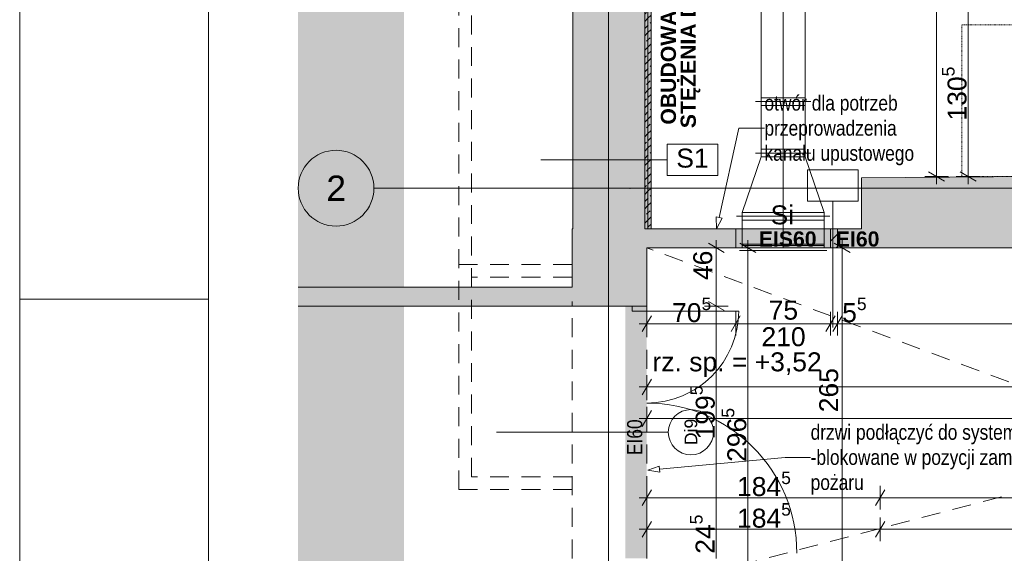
# Paper-space layout 'A-31 RZUT - PIĘTRO 1' of a CAD drawing. Header units: millimetres. Extents: x 0 to 800, y 0 to 594.
# Tile 6 of 21: x 0 to 156, y 257 to 341. Entities that reach past the tile are written whole.
import ezdxf
from ezdxf.xclip import XClip

# ---------------------------------------------------------------- set-up
doc = ezdxf.new("R2010")
doc.units = ezdxf.units.MM
doc.header["$MEASUREMENT"] = 0
doc.header["$XCLIPFRAME"] = 0
for name, pattern in [('DASHDOT', [254, 127, -63.5, 0, -63.5]), ('DASHDOTX2', [1000, 500, -250, 0, -250]), ('Przer. długie kreski', [2.5, 1.5, -1]), ('PRZERYWANA_DU_A', [550, 350, -200]), ('STYLE_06', [0.026764, 0.014999, -0.005, 0.001765, -0.005])]:
    doc.linetypes.add(name, pattern=pattern)
for name, color, linetype, lineweight in [('0_Nr_pióra__2', 8, 'Continuous', 13), ('A_Arkusz_Nr_pióra__1', 7, 'Continuous', 20), ('A_wymiary_Nr_pióra__1', 7, 'Continuous', 20), ('A_wymiary_Nr_pióra__2', 8, 'Continuous', 13), ('A_ściany proj_Nr_pióra__1', 7, 'Continuous', 20), ('A_ściany proj_Nr_pióra__2', 8, 'Continuous', 13), ('A_ściany_Nr_pióra__1', 7, 'Continuous', 20), ('Drzwi Archicad_Nr_pióra__1', 7, 'Continuous', 20), ('Znaczniki drzwi Archicada_Nr_pióra__3', 252, 'Continuous', 13)]:
    doc.layers.add(name, color=color, linetype=linetype, lineweight=lineweight)
for name, color, linetype, lineweight, true_color in [('A_Arkusz_Nr_pióra__237', 7, 'Continuous', 5, 0x343434), ('A_opis ścian_Nr_pióra__19', 7, 'Continuous', 5, 0x191919), ('A_opis_Nr_pióra__10', 7, 'Continuous', 13, 0x4b4b4b), ('A_opis_Nr_pióra__255', 7, 'Continuous', 15, 0x242424), ('A_opis_Nr_pióra__8', 7, 'Continuous', 13, 0x4c4c4c), ('A_osie_Nr_pióra__16', 7, 'Continuous', 5, 0x0f0f0f), ('A_osie_Nr_pióra__76', 7, 'Continuous', 5, 0x2d2d2d), ('A_ppoż proj_Nr_pióra__8', 7, 'Continuous', 13, 0x4c4c4c), ('A_ppoż_Nr_pióra__8', 7, 'Continuous', 13, 0x4c4c4c), ('A_sanitarne_Nr_pióra__6', 7, 'Continuous', 13, 0xa9a9a9), ('A_sufit_Nr_pióra__4', 7, 'Continuous', 18, 0x4b4b4b), ('A_ściany proj_Nr_pióra__10', 7, 'Continuous', 13, 0x4b4b4b), ('A_ściany_Nr_pióra__10', 7, 'Continuous', 13, 0x4b4b4b), ('A_ściany_Nr_pióra__4', 7, 'Continuous', 18, 0x4b4b4b), ('Okna Archicada_Nr_pióra__19', 7, 'Continuous', 5, 0x191919)]:
    doc.layers.add(name, color=color, linetype=linetype, lineweight=lineweight, true_color=true_color)
for name, color, linetype in [('A_podrys', 7, 'Continuous'), ('A_ppoż', 7, 'Continuous'), ('A_ppoż proj', 7, 'Continuous'), ('A_ściany', 7, 'Continuous'), ('A_ściany proj', 7, 'Continuous')]:
    doc.layers.add(name, color=color, linetype=linetype)
doc.styles.add('STYL_AUTOMATYCZNY_1', font='arial.ttf')
doc.styles.add('STYL_AUTOMATYCZNY_2', font='ARIALN.TTF')
doc.styles.add('STYL_AUTOMATYCZNY_3', font='arial.ttf')
doc.styles.add('STYL_AUTOMATYCZNY_5', font='arial.ttf')
pattern_1 = [(45, (-3193.4131, -647.6028), (-1.1404925, 1.1404925), []), (45, (-3192.2726, -647.6028), (-1.1404925, 1.1404925), [0.80646, -0.40322])]

# ---------------------------------------------------------------- blocks, each defined once
blk = doc.blocks.new('Rysunek_1_1', base_point=(-3193.41, -647.6))
at = {"linetype": 'Continuous', "lineweight": 0, "true_color": 0x484848}
blk.add_hatch(color=251, dxfattribs=at).paths.add_polyline_path([(44.07, 110.55), (60.84, 110.55), (60.84, 572.17), (374.97, 572.17), (374.97, 300.55), (544.97, 300.55), (544.97, 582.17), (44.07, 582.17)])
at = {"layer": 'A_ppoż', "linetype": 'Continuous', "lineweight": 0, "true_color": 0x0b0b0b}
blk.add_hatch(color=28, dxfattribs=at).paths.add_polyline_path([(99.24, 255.99), (99.24, 295.91), (95.84, 295.91), (95.84, 255.99)])
at = {"layer": 'A_ppoż proj', "linetype": 'Continuous', "lineweight": 0, "true_color": 0x121212}
h = blk.add_hatch(color=250, dxfattribs=at)
h.paths.add_polyline_path([(98.93, 402.45), (87.52, 402.45), (87.52, 389.85), (98.93, 389.85), (98.93, 383.81), (101.72, 383.81), (101.72, 376.71), (98.93, 376.71), (98.93, 308.11), (99.93, 308.11), (99.93, 369.22), (101.73, 369.22), (101.73, 375.71), (102.72, 375.71), (102.72, 384.81), (101.73, 384.81), (101.73, 389.85), (99.93, 389.85), (99.93, 402.45), (101.73, 402.45), (101.73, 409.08), (99.93, 409.08), (99.93, 418.65), (98.93, 418.65)])
h.paths.add_polyline_path([(99.93, 384.81), (99.93, 388.85), (100.73, 388.85), (100.73, 384.81)], flags=0)
h.paths.add_polyline_path([(99.93, 403.45), (99.93, 408.08), (100.73, 408.08), (100.73, 403.45)], flags=0)
h.paths.add_polyline_path([(99.93, 370.22), (99.93, 375.71), (100.73, 375.71), (100.73, 370.22)], flags=0)
blk.add_hatch(color=250, dxfattribs=at).paths.add_polyline_path([(113.33, 308.11), (113.33, 305.11), (129.44, 305.11), (129.44, 308.11)])
at = {"layer": 'A_ściany', "linetype": 'Continuous', "lineweight": 0, "true_color": 0x000000}
for points in [[(87.52, 376.71), (87.52, 308.11), (98.93, 308.11), (98.93, 376.71)], [(187.75, 322.21), (161.11, 322.21), (161.11, 316.41), (133.24, 316.2), (133.24, 305.11), (163.51, 305.11), (187.75, 305.11)], [(87.44, 308.11), (87.44, 295.91), (99.24, 295.91), (99.24, 305.11)], [(113.33, 308.11), (87.44, 308.11), (99.24, 305.11), (113.33, 305.11)], [(133.24, 308.11), (129.44, 308.11), (129.44, 305.11), (133.24, 305.11)], [(87.44, 298.91), (44.07, 298.91), (44.07, 295.91), (87.44, 295.91)]]:
    blk.add_hatch(color=18, dxfattribs=at).paths.add_polyline_path(points)
at = {"layer": 'A_ściany proj', "linetype": 'Continuous', "lineweight": 0, "true_color": 0x4b4b4b}
h = blk.add_hatch(dxfattribs=at)
h.set_pattern_fill('FP_65_0001', color=251, style=0, pattern_type=2)
h.set_pattern_definition(pattern_1)
h.paths.add_polyline_path([(98.93, 376.71), (98.93, 308.11), (99.43, 308.11), (99.43, 376.21)])
h = blk.add_hatch(dxfattribs=at)
h.set_pattern_fill('FP_65_0001', color=251, style=0, pattern_type=2)
h.set_pattern_definition(pattern_1)
h.paths.add_polyline_path([(99.43, 369.22), (99.43, 308.11), (99.93, 308.11), (99.93, 369.22)])
at = {"layer": 'A_ściany proj', "linetype": 'Continuous', "lineweight": 0, "true_color": 0x000000}
h = blk.add_hatch(dxfattribs=at)
h.set_pattern_fill('bloczki_ceramiczne_0001', color=18, style=0, pattern_type=2)
h.set_pattern_definition([(45, (-3193.4131, -647.6028), (-0.9899495, 0.9899495), [])])
h.paths.add_polyline_path([(128.33, 305.11), (129.44, 305.11), (129.44, 308.11), (128.33, 308.11)])
at = {"layer": '0_Nr_pióra__2', "color": 8, "linetype": 'PRZERYWANA_DU_A', "lineweight": 13, "ltscale": 2, "flags": 128}
blk.add_lwpolyline([(544.97, 300.55), (374.97, 300.55), (374.97, 572.17), (60.84, 572.17), (60.84, 110.55)], dxfattribs=at)
at = {"layer": 'A_opis ścian_Nr_pióra__19', "color": 250, "linetype": 'Continuous', "lineweight": 5, "ltscale": 2, "true_color": 0x191919}
for p, q in [((110.48, 321.5), (102.48, 321.5)), ((102.48, 321.5), (102.48, 316.55)), ((110.48, 316.55), (110.48, 321.5)), ((102.48, 319.02), (82.48, 319.02)), ((102.48, 316.55), (110.48, 316.55)), ((132.7, 317.46), (124.7, 317.46)), ((124.7, 317.46), (124.7, 312.51)), ((132.7, 312.51), (132.7, 317.46)), ((124.7, 312.51), (132.7, 312.51)), ((128.7, 312.51), (128.7, 292.51))]:
    blk.add_line(p, q, dxfattribs=at)
at = {"layer": 'A_opis_Nr_pióra__255', "color": 250, "linetype": 'Continuous', "lineweight": 15, "ltscale": 2, "true_color": 0x242424}
for p, q in [((110.7, 309.93), (113.84, 324.03)), ((113.84, 324.03), (117.87, 324.03)), ((110.21, 310.04), (111.19, 309.82)), ((110.29, 308.11), (110.21, 310.04)), ((110.29, 308.11), (111.19, 309.82)), ((101.27, 270.09), (121.15, 271.92)), ((121.15, 271.92), (125.18, 271.92)), ((99.41, 269.92), (101.22, 270.59)), ((99.41, 269.92), (101.31, 269.6)), ((101.22, 270.59), (101.31, 269.6))]:
    blk.add_line(p, q, dxfattribs=at)
at = {"layer": 'A_osie_Nr_pióra__16', "color": 250, "linetype": 'DASHDOTX2', "lineweight": 5, "ltscale": 2, "true_color": 0x0f0f0f}
for p, q in [((93.18, 374.19), (93.18, 110.55)), ((96.57, 314.55), (56.07, 314.55)), ((544.97, 314.55), (96.57, 314.55)), ((96.57, 314.55), (96.57, 314.55))]:
    blk.add_line(p, q, dxfattribs=at)
blk.add_point((96.57, 314.55), dxfattribs=at)
at = {"layer": 'A_osie_Nr_pióra__76', "color": 250, "linetype": 'Continuous', "lineweight": 5, "ltscale": 2, "true_color": 0x2d2d2d}
blk.add_circle((50.07, 314.55), 6, dxfattribs=at)
at = {"layer": 'A_sanitarne_Nr_pióra__6', "color": 253, "linetype": 'Continuous', "lineweight": 13, "ltscale": 2, "true_color": 0xa9a9a9}
for p, q in [((117.33, 389.25), (117.33, 319.51)), ((124.33, 319.51), (124.33, 389.25)), ((124.33, 328.85), (117.33, 328.85)), ((125.23, 328.25), (116.43, 328.25)), ((124.33, 327.65), (117.33, 327.65)), ((117.33, 319.51), (114.33, 310.71)), ((125.23, 320.11), (116.43, 320.11)), ((124.33, 320.71), (117.33, 320.71)), ((124.33, 319.51), (117.33, 319.51)), ((127.33, 310.71), (124.33, 319.51)), ((114.33, 310.71), (114.33, 310.11)), ((127.33, 310.71), (114.33, 310.71)), ((127.33, 310.11), (127.33, 310.71)), ((128.23, 310.11), (113.43, 310.11)), ((114.33, 310.11), (114.33, 305.11)), ((127.33, 309.51), (114.33, 309.51)), ((127.33, 305.11), (127.33, 310.11)), ((127.33, 305.71), (114.33, 305.71)), ((114.33, 305.51), (127.33, 305.51)), ((128.23, 305.11), (113.43, 305.11)), ((113.93, 304.71), (127.73, 304.71))]:
    blk.add_line(p, q, dxfattribs=at)
at = {"layer": 'A_sanitarne_Nr_pióra__6', "color": 253, "linetype": 'DASHDOT', "lineweight": 13, "ltscale": 2, "true_color": 0xa9a9a9}
for p, q in [((120.83, 389.25), (120.83, 310.11)), ((120.83, 310.11), (120.83, 305.11))]:
    blk.add_line(p, q, dxfattribs=at)
at = {"layer": 'A_sufit_Nr_pióra__4', "color": 251, "linetype": 'Przer. długie kreski', "lineweight": 18, "ltscale": 2, "true_color": 0x4b4b4b}
for p, q in [((278.47, 238.87), (99.25, 305.11)), ((99.25, 251.07), (286.41, 299.99))]:
    blk.add_line(p, q, dxfattribs=at)
at = {"layer": 'A_wymiary_Nr_pióra__1', "color": 7, "linetype": 'Continuous', "lineweight": 20, "ltscale": 2}
for p, q in [((143.86, 317.13), (146.36, 315.68)), ((148.86, 317.13), (151.36, 315.68)), ((111.5, 304.39), (109, 305.83)), ((116.5, 304.39), (114, 305.83)), ((131.43, 304.39), (128.93, 305.83)), ((109, 296.63), (111.5, 295.19)), ((99.97, 294.36), (98.53, 291.86)), ((114.05, 294.36), (112.61, 291.86)), ((129.05, 294.36), (127.61, 291.86)), ((130.16, 294.36), (128.72, 291.86)), ((99.97, 284.36), (98.53, 281.86)), ((99.97, 279.36), (98.53, 276.86)), ((99.97, 266.83), (98.53, 264.33)), ((136.9, 266.83), (135.45, 264.33)), ((99.97, 261.83), (98.53, 259.33)), ((136.9, 261.83), (135.45, 259.33))]:
    blk.add_line(p, q, dxfattribs=at)
at = {"layer": 'A_wymiary_Nr_pióra__2', "color": 8, "linetype": 'Continuous', "lineweight": 13, "ltscale": 2}
for p, q in [((145.11, 316.41), (145.11, 418.65)), ((150.11, 316.41), (150.11, 342.46)), ((146.99, 316.41), (143.24, 316.41)), ((145.11, 315.18), (145.11, 316.41)), ((151.99, 316.41), (148.24, 316.41)), ((150.11, 315.18), (150.11, 316.41)), ((110.25, 305.11), (110.25, 306.33)), ((115.25, 305.11), (115.25, 306.33)), ((130.18, 305.11), (130.18, 306.33)), ((112.13, 305.11), (108.38, 305.11)), ((110.25, 295.91), (110.25, 305.11)), ((117.13, 305.11), (113.38, 305.11)), ((115.25, 245.77), (115.25, 305.11)), ((132.05, 305.11), (128.3, 305.11)), ((130.18, 252.13), (130.18, 305.11)), ((99.25, 291.23), (99.25, 294.98)), ((112.13, 295.91), (108.38, 295.91)), ((110.25, 255.99), (110.25, 295.91)), ((113.33, 291.23), (113.33, 294.98)), ((128.33, 291.23), (128.33, 294.98)), ((129.44, 291.23), (129.44, 294.98)), ((98.03, 293.11), (99.25, 293.11)), ((99.25, 293.11), (113.33, 293.11)), ((113.33, 293.11), (128.33, 293.11)), ((128.33, 293.11), (129.44, 293.11)), ((129.44, 293.11), (192.71, 293.11)), ((99.25, 281.23), (99.25, 284.98)), ((98.03, 283.11), (99.25, 283.11)), ((99.25, 283.11), (272.61, 283.11)), ((99.25, 276.23), (99.25, 279.98)), ((98.03, 278.11), (99.25, 278.11)), ((99.25, 278.11), (286.41, 278.11)), ((99.25, 263.71), (99.25, 267.46)), ((136.18, 263.71), (136.18, 267.46)), ((98.03, 265.58), (99.25, 265.58)), ((99.25, 265.58), (136.18, 265.58)), ((136.18, 265.58), (188.98, 265.58)), ((99.25, 258.71), (99.25, 262.46)), ((136.18, 258.71), (136.18, 262.46)), ((98.03, 260.58), (99.25, 260.58)), ((99.25, 260.58), (136.18, 260.58)), ((136.18, 260.58), (188.98, 260.58))]:
    blk.add_line(p, q, dxfattribs=at)
at = {"layer": 'A_ściany proj_Nr_pióra__1', "color": 7, "linetype": 'Continuous', "lineweight": 20, "ltscale": 2, "flags": 128}
for points in [[(98.93, 376.71), (98.93, 308.11)], [(99.93, 308.11), (99.93, 369.22)], [(129.44, 308.11), (128.33, 308.11)], [(128.33, 308.11), (128.33, 305.11)], [(129.44, 305.11), (129.44, 308.11)], [(128.33, 305.11), (129.44, 305.11)]]:
    blk.add_lwpolyline(points, dxfattribs=at)
at = {"layer": 'A_ściany proj_Nr_pióra__10', "color": 251, "linetype": 'Continuous', "lineweight": 13, "ltscale": 2, "true_color": 0x4b4b4b}
for p, q in [((99.43, 369.72), (99.43, 308.11)), ((99.43, 308.11), (99.43, 369.72))]:
    blk.add_line(p, q, dxfattribs=at)
at = {"layer": 'A_ściany proj_Nr_pióra__2', "color": 8, "linetype": 'Continuous', "lineweight": 13, "ltscale": 2, "flags": 128}
for points in [[(99.43, 308.11), (98.93, 308.11)], [(99.93, 308.11), (99.43, 308.11)]]:
    blk.add_lwpolyline(points, dxfattribs=at)
at = {"layer": 'A_ściany_Nr_pióra__1', "color": 7, "linetype": 'Continuous', "lineweight": 20, "ltscale": 2}
for p, q in [((113.33, 305.51), (113.33, 308.11)), ((128.33, 305.51), (128.33, 308.11)), ((113.33, 305.51), (113.33, 305.11)), ((128.33, 305.51), (128.33, 305.11)), ((87.44, 295.91), (87.44, 296.65)), ((99.24, 295.91), (99.24, 296.65)), ((96.94, 295.91), (87.44, 295.91)), ((99.24, 295.91), (96.94, 295.91))]:
    blk.add_line(p, q, dxfattribs=at)
at = {"layer": 'A_ściany_Nr_pióra__1', "color": 7, "linetype": 'Continuous', "lineweight": 20, "ltscale": 2, "flags": 128}
for points in [[(98.93, 308.11), (98.93, 376.71)], [(87.52, 362.58), (87.52, 308.11)], [(161.11, 316.41), (133.24, 316.2)], [(133.24, 316.2), (133.24, 308.11)], [(87.44, 308.11), (87.44, 298.91)], [(87.52, 308.11), (87.44, 308.11)], [(113.33, 308.11), (98.93, 308.11)], [(133.24, 308.11), (129.44, 308.11)], [(129.44, 308.11), (129.44, 305.11)], [(99.24, 295.91), (99.24, 305.11)], [(99.24, 305.11), (113.33, 305.11)], [(129.44, 305.11), (133.24, 305.11)], [(133.24, 305.11), (163.51, 305.11)], [(87.44, 298.91), (44.07, 298.91)], [(44.07, 295.91), (87.44, 295.91)]]:
    blk.add_lwpolyline(points, dxfattribs=at)
at = {"layer": 'A_ściany_Nr_pióra__10', "color": 251, "linetype": 'Przer. długie kreski', "lineweight": 13, "ltscale": 2, "true_color": 0x4b4b4b}
for p, q in [((71.52, 268.89), (71.52, 388.55)), ((69.52, 266.89), (69.52, 386.55)), ((87.44, 302.49), (69.52, 302.49)), ((87.44, 300.49), (71.52, 300.49)), ((87.44, 255.99), (87.44, 295.91)), ((99.24, 255.99), (99.24, 295.91)), ((87.44, 268.89), (71.52, 268.89)), ((87.44, 266.89), (69.52, 266.89))]:
    blk.add_line(p, q, dxfattribs=at)
at = {"layer": 'A_ściany_Nr_pióra__4', "color": 251, "linetype": 'STYLE_06', "lineweight": 18, "ltscale": 2, "true_color": 0x4b4b4b, "flags": 128}
blk.add_lwpolyline([(161.11, 316.41), (161.11, 340.41), (149.11, 340.41), (149.11, 316.41)], close=True, dxfattribs=at)
at = {"layer": 'Drzwi Archicad_Nr_pióra__1', "color": 7, "linetype": 'Continuous', "lineweight": 20, "ltscale": 2}
for p, q in [((87.44, 295.91), (87.44, 296.65)), ((87.44, 295.91), (87.44, 296.65)), ((99.24, 295.91), (99.24, 296.65)), ((99.24, 295.91), (99.24, 296.65)), ((96.94, 295.91), (87.44, 295.91)), ((96.94, 295.91), (87.44, 295.91)), ((96.94, 295.91), (96.94, 295.11)), ((99.24, 295.91), (96.94, 295.91)), ((99.24, 295.91), (96.94, 295.91)), ((99.24, 295.91), (96.94, 295.91)), ((96.94, 295.11), (99.24, 295.11)), ((99.24, 295.11), (99.24, 295.91)), ((99.24, 295.11), (113.8, 295.11))]:
    blk.add_line(p, q, dxfattribs=at)
for centre, radius, start, end in [((99.24, 295.11), 14.56, 270, 0), ((99.24, 256.79), 23.76, 0, 90)]:
    blk.add_arc(centre, radius, start, end, dxfattribs=at)
at = {"layer": 'Okna Archicada_Nr_pióra__19', "color": 250, "linetype": 'Continuous', "lineweight": 5, "ltscale": 2, "true_color": 0x191919}
for p, q in [((113.33, 305.51), (113.33, 308.11)), ((113.33, 308.11), (128.33, 308.11)), ((128.33, 305.51), (128.33, 308.11)), ((113.33, 305.51), (113.33, 305.11)), ((128.33, 305.51), (128.33, 305.11)), ((113.33, 305.11), (128.33, 305.11))]:
    blk.add_line(p, q, dxfattribs=at)
at = {"layer": 'Znaczniki drzwi Archicada_Nr_pióra__3', "color": 252, "linetype": 'Continuous', "lineweight": 13, "ltscale": 2}
blk.add_line((102.64, 275.95), (75.44, 275.95), dxfattribs=at)
for start, end in [(90, 270), (270, 90)]:
    blk.add_arc((106.23, 275.95), 3.58, start, end, dxfattribs=at)
at = {"layer": 'A_opis ścian_Nr_pióra__19', "color": 250, "linetype": 'Continuous', "lineweight": 5, "true_color": 0x191919, "char_height": 3, "attachment_point": 2, "style": 'STYL_AUTOMATYCZNY_1'}
for s, insert in [('\\A1;{\\pqc;\\fArial|b0|i0|c238|p0;\\W1.000000;S1}', (106.48, 320.81)), ('\\A1;{\\pqc;\\fArial|b0|i0|c238|p0;\\W1.000000;S\\fArial|b0|i0|c238|p0;\\W1.000000;i}', (120.7, 311.83))]:
    blk.add_mtext(s, dxfattribs=dict(at, insert=insert))
at = {"layer": 'A_opis_Nr_pióra__10', "color": 251, "linetype": 'Continuous', "lineweight": 13, "true_color": 0x4b4b4b, "insert": (125.18, 271.62), "char_height": 2.4, "width": 55.1337, "attachment_point": 4, "line_spacing_factor": 0.99263, "style": 'STYL_AUTOMATYCZNY_2'}
blk.add_mtext('\\A1;{\\pql;\\fArial Narrow|b0|i0|c238|p0;\\W1.000000;drzwi podłączyć do systemu SSP -blokowane w pozycji zamkniętej w czasie pożaru}', dxfattribs=at)
at = {"layer": 'A_opis_Nr_pióra__8', "color": 251, "linetype": 'Continuous', "lineweight": 13, "true_color": 0x4c4c4c, "insert": (117.87, 323.7), "char_height": 2.4, "width": 37.0617, "attachment_point": 4, "line_spacing_factor": 0.992371, "style": 'STYL_AUTOMATYCZNY_2'}
blk.add_mtext('\\A1;{\\pql;\\fArial Narrow|b0|i0|c238|p0;\\W1.000000;otwór dla potrzeb przeprowadzenia \\P\\pql;\\fArial Narrow|b0|i0|c238|p0;\\W1.000000;kanału upustowego}', dxfattribs=at)
at = {"layer": 'A_osie_Nr_pióra__76', "color": 250, "linetype": 'Continuous', "lineweight": 5, "true_color": 0x2d2d2d, "insert": (48.54, 316.55), "char_height": 4, "attachment_point": 1, "style": 'STYL_AUTOMATYCZNY_1'}
blk.add_mtext('\\A1;{\\pql;\\pt0;\\fArial|b0|i0|c238|p0;\\W1.000000;2}', dxfattribs=at)
at = {"layer": 'A_ppoż proj_Nr_pióra__8', "color": 251, "linetype": 'Continuous', "lineweight": 13, "true_color": 0x4c4c4c, "insert": (104.6, 341.37), "char_height": 2.4, "width": 36.8182, "attachment_point": 5, "rotation": 90, "line_spacing_factor": 0.785358, "style": 'STYL_AUTOMATYCZNY_3'}
blk.add_mtext('\\A1;{\\pqc;\\fArial|b1|i0|c238|p0;\\W1.000000;OBUDOWA ŚCIANY\\fArial|b1|i0|c238|p0;\\W1.000000; I STĘŻENIA\\fArial|b1|i0|c238|p0;\\W1.000000; DO REI120}', dxfattribs=at)
at = {"layer": 'A_ppoż proj_Nr_pióra__8', "color": 251, "linetype": 'Continuous', "lineweight": 13, "true_color": 0x4c4c4c, "char_height": 2.4, "attachment_point": 5, "style": 'STYL_AUTOMATYCZNY_3'}
for s, insert in [('\\A1;{\\pqc;\\fArial|b1|i0|c238|p0;\\W1.000000;EIS60}', (121.55, 306.5)), ('\\A1;{\\pqc;\\fArial|b1|i0|c238|p0;\\W1.000000;EI60}', (132.62, 306.5))]:
    blk.add_mtext(s, dxfattribs=dict(at, insert=insert))
at = {"layer": 'A_ppoż_Nr_pióra__8', "color": 251, "linetype": 'Continuous', "lineweight": 13, "true_color": 0x4c4c4c, "insert": (97.35, 275.15), "char_height": 2.4, "attachment_point": 5, "rotation": 90, "style": 'STYL_AUTOMATYCZNY_2'}
blk.add_mtext('\\A1;{\\pqc;\\fArial Narrow|b0|i0|c238|p0;\\W1.000000;EI60}', dxfattribs=at)
at = {"layer": 'A_wymiary_Nr_pióra__1', "color": 7, "linetype": 'Continuous', "lineweight": 20, "char_height": 3, "attachment_point": 7, "rotation": 90, "style": 'STYL_AUTOMATYCZNY_1'}
for s, insert in [('\\A1;{\\pql;\\fArial|b0|i0|c238|p0;\\W1.000000;130\\fArial|b0|i0|c238|p0;\\W1.000000;\\A1{\\H.66x;\\S5^  ;}}', (150.73, 325.25)), ('\\A1;{\\pql;\\fArial|b0|i0|c238|p0;\\W1.000000;199\\fArial|b0|i0|c238|p0;\\W1.000000;\\A1{\\H.66x;\\S5^  ;}}', (110.87, 274.8)), ('\\A1;{\\pql;\\fArial|b0|i0|c238|p0;\\W1.000000;296\\fArial|b0|i0|c238|p0;\\W1.000000;\\A1{\\H.66x;\\S5^  ;}}', (115.87, 271.25)), ('\\A1;{\\pql;\\fArial|b0|i0|c238|p0;\\W1.000000;24\\fArial|b0|i0|c238|p0;\\W1.000000;\\A1{\\H.66x;\\S5^  ;}}', (110.85, 256.71))]:
    blk.add_mtext(s, dxfattribs=dict(at, insert=insert))
at = {"layer": 'A_wymiary_Nr_pióra__1', "color": 7, "linetype": 'Continuous', "lineweight": 20, "char_height": 3}
for s, insert, attachment_point, style in [('\\A1;{\\pql;\\fArial|b0|i0|c238|p0;\\W1.000000;70\\fArial|b0|i0|c238|p0;\\W1.000000;\\A1{\\H.66x;\\S5^  ;}}', (103.25, 292.49), 7, 'STYL_AUTOMATYCZNY_1'), ('\\A1;{\\pql;\\fArial|b0|i0|c238|p0;\\W1.000000;5\\fArial|b0|i0|c238|p0;\\W1.000000;\\A1{\\H.66x;\\S5^  ;}}', (130.17, 292.49), 7, 'STYL_AUTOMATYCZNY_1'), ('\\A1;{\\pqc;\\fArial|b0|i0|c238|p0;\\W1.000000;rz. sp. = +3,52}', (113.54, 288.58), 2, 'STYL_AUTOMATYCZNY_5'), ('\\A1;{\\pql;\\fArial|b0|i0|c238|p0;\\W1.000000;184\\fArial|b0|i0|c238|p0;\\W1.000000;\\A1{\\H.66x;\\S5^  ;}}', (113.53, 264.97), 7, 'STYL_AUTOMATYCZNY_1'), ('\\A1;{\\pql;\\fArial|b0|i0|c238|p0;\\W1.000000;184\\fArial|b0|i0|c238|p0;\\W1.000000;\\A1{\\H.66x;\\S5^  ;}}', (113.53, 259.97), 7, 'STYL_AUTOMATYCZNY_1')]:
    blk.add_mtext(s, dxfattribs=dict(at, insert=insert, attachment_point=attachment_point, style=style))
at = {"layer": 'A_wymiary_Nr_pióra__1', "color": 7, "linetype": 'Continuous', "lineweight": 20, "char_height": 3, "attachment_point": 7, "rotation": 90, "style": 'STYL_AUTOMATYCZNY_5'}
for s, insert, width in [('\\A1;{\\pql;\\fArial|b0|i0|c238|p0;\\W1.000000;46}', (109.65, 300.01), 4.5763), ('\\A1;{\\pql;\\fArial|b0|i0|c238|p0;\\W1.000000;265}', (129.58, 279.1), 6.8645)]:
    blk.add_mtext(s, dxfattribs=dict(at, insert=insert, width=width))
at = {"layer": 'A_wymiary_Nr_pióra__1', "color": 7, "linetype": 'Continuous', "lineweight": 20, "char_height": 3, "attachment_point": 7, "style": 'STYL_AUTOMATYCZNY_5'}
for s, insert, width in [('\\A1;{\\pql;\\fArial|b0|i0|c238|p0;\\W1.000000;75}', (118.54, 293.71), 4.5763), ('\\A1;{\\pql;\\fArial|b0|i0|c238|p0;\\W1.000000;210}', (117.4, 289.51), 6.8645)]:
    blk.add_mtext(s, dxfattribs=dict(at, insert=insert, width=width))
at = {"layer": 'Znaczniki drzwi Archicada_Nr_pióra__3', "color": 252, "linetype": 'Continuous', "lineweight": 13, "insert": (107.26, 273.89), "char_height": 2, "attachment_point": 7, "rotation": 90, "style": 'STYL_AUTOMATYCZNY_1'}
blk.add_mtext('\\A1;{\\pql;\\pt2;\\fArial|b0|i0|c238|p0;\\W1.000000;Di9}', dxfattribs=at)

psp = doc.layouts.new('A-31 RZUT - PIĘTRO 1')

# ---------------------------------------------------------------- linework, layer by layer
at = {"layer": 'A_Arkusz_Nr_pióra__1', "color": 7, "linetype": 'Continuous', "lineweight": 20}
psp.add_line((29.9, 589.1), (29.9, 4.9), dxfattribs=at)
at = {"layer": 'A_Arkusz_Nr_pióra__1', "color": 7, "linetype": 'Continuous', "lineweight": 20, "flags": 128}
psp.add_lwpolyline([(0, 594), (800, 594), (800, 0), (0, 0)], close=True, dxfattribs=at)
at = {"layer": 'A_Arkusz_Nr_pióra__237', "color": 250, "linetype": 'Continuous', "lineweight": 5, "true_color": 0x343434}
psp.add_line((0, 297), (29.9, 297), dxfattribs=at)

# ---------------------------------------------------------------- block references
at = {"layer": 'A_podrys', "color": 37, "linetype": 'Continuous', "lineweight": 5, "true_color": 0x656532}
ref = psp.add_blockref('Rysunek_1_1', (-3193.41, -647.6), dxfattribs=at)
XClip(ref).set_block_clipping_path([(44.069637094, 110.5468323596), (544.9695795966, 582.1668323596)])

doc.saveas('drawing.dxf')
